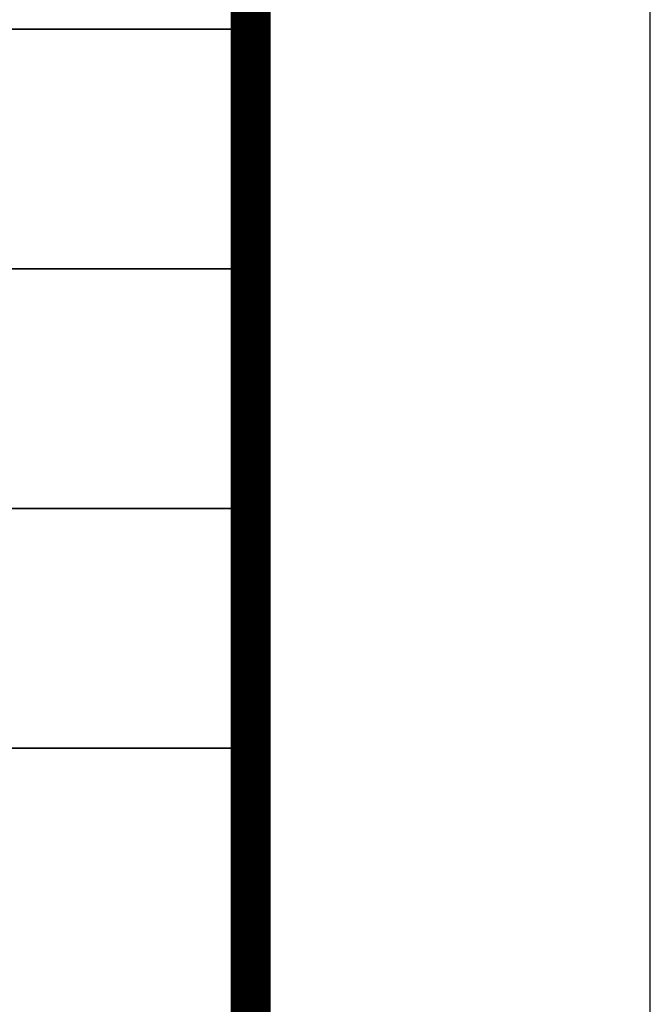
# Model space of a CAD drawing. Extents: x 797781 to 1255204, y 21234 to 1024248.
# Tile 208 of 256: x 1006116 to 1007693, y 173216 to 175681. Entities that reach past the tile are written whole.
import ezdxf

# ---------------------------------------------------------------- set-up
doc = ezdxf.new("R2010")
doc.units = 0
doc.header["$LTSCALE"] = 1000
doc.header["$MEASUREMENT"] = 0
doc.layers.add('230303生产综合楼-平面图_t8$0$PUB_TITLE', color=4, linetype='Continuous')
doc.layers.add('230303生产综合楼-平面图_t8$0$图框', color=4, linetype='Continuous', lineweight=35)

# ---------------------------------------------------------------- blocks, each defined once
blk = doc.blocks.new('230303生产综合楼-平面图_t8$0$图签')
at = {"layer": '230303生产综合楼-平面图_t8$0$图框', "color": 4}
for p, q in [((-4000, 11300), (0, 11300)), ((-4000, 10700), (0, 10700)), ((-4000, 10100), (0, 10100)), ((-4000, 9500), (0, 9500))]:
    blk.add_line(p, q, dxfattribs=at)

msp = doc.modelspace()

# ---------------------------------------------------------------- linework, layer by layer
at = {"layer": '230303生产综合楼-平面图_t8$0$PUB_TITLE'}
msp.add_lwpolyline([(881593.5, 163355.1), (1007693.5, 163355.1), (1007693.5, 222755.1), (881593.5, 222755.1)], close=True, dxfattribs=at)
at = {"layer": '230303生产综合楼-平面图_t8$0$PUB_TITLE', "const_width": 100}
msp.add_lwpolyline([(884093.5, 164355.1), (1006693.5, 164355.1), (1006693.5, 221755.1), (884093.5, 221755.1)], close=True, dxfattribs=at)

# ---------------------------------------------------------------- block references
msp.add_blockref('230303生产综合楼-平面图_t8$0$图签', (1006711.7, 164357.2))

doc.saveas('drawing.dxf')
